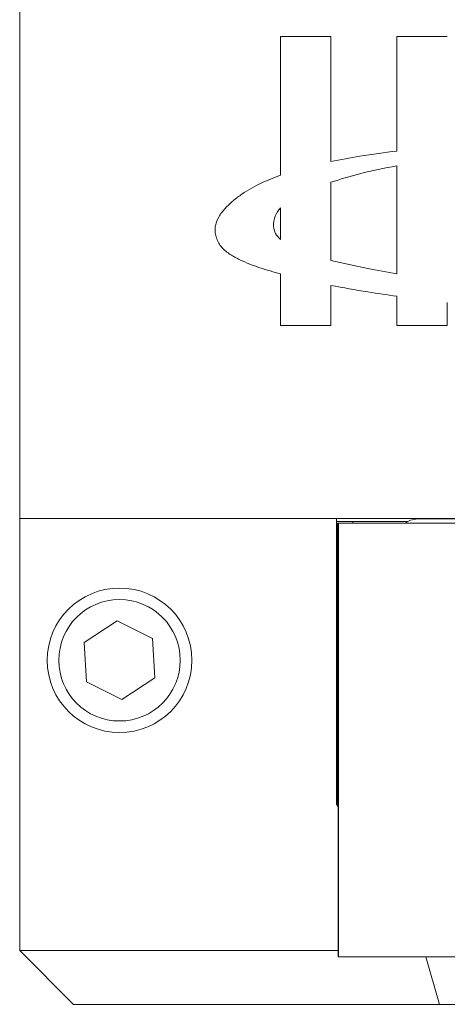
# Model space of a CAD drawing. Header units: inches. Extents: x 1.4 to 20.8, y 1.5 to 16.6.
# Tile 8 of 22: x 9.7 to 10.4, y 3.4 to 5.1. Entities that reach past the tile are written whole.
import ezdxf

# ---------------------------------------------------------------- set-up
doc = ezdxf.new("R2010")
doc.units = ezdxf.units.IN
doc.header["$MEASUREMENT"] = 0

msp = doc.modelspace()

# ---------------------------------------------------------------- linework, layer by layer
at = {"color": 7, "linetype": 'Continuous', "lineweight": 15}
for p, q in [((9.6661, 5.827), (9.6661, 4.227)), ((10.2038, 5.061), (10.1167, 5.061)), ((10.1167, 5.061), (10.1167, 4.8212)), ((10.2038, 4.8448), (10.2038, 5.061)), ((10.405, 5.061), (10.318, 5.061)), ((10.318, 5.061), (10.318, 4.8627)), ((10.318, 4.6506), (10.318, 4.8371)), ((10.2038, 4.8087), (10.2038, 4.6736)), ((10.1167, 4.7097), (10.1167, 4.7643)), ((10.1167, 4.6502), (10.1167, 4.561)), ((10.2038, 4.561), (10.2038, 4.6303)), ((10.318, 4.6115), (10.318, 4.561)), ((10.405, 4.561), (10.405, 4.6006)), ((10.1167, 4.561), (10.2038, 4.561)), ((10.318, 4.561), (10.405, 4.561)), ((9.6661, 4.227), (12.4161, 4.227)), ((9.6661, 4.227), (10.2136, 4.227)), ((9.6661, 4.227), (9.6661, 3.48)), ((10.2136, 3.732), (10.2136, 4.227)), ((11.7288, 4.2267), (10.3533, 4.2267)), ((10.3536, 4.2267), (10.3536, 4.227)), ((10.2136, 4.222), (10.2417, 4.222)), ((10.2136, 4.219), (10.2154, 4.219)), ((10.2154, 4.219), (10.2154, 3.729)), ((10.2167, 4.219), (10.2167, 3.469)), ((10.2167, 4.219), (10.2171, 4.219)), ((10.2171, 4.219), (10.2171, 3.469)), ((10.2171, 4.219), (10.5961, 4.219)), ((10.2417, 4.222), (10.3359, 4.222)), ((10.2417, 4.222), (10.2417, 4.219)), ((9.8347, 4.0501), (9.7777, 4.0127)), ((9.8956, 4.0195), (9.8347, 4.0501)), ((9.8995, 3.9514), (9.8956, 4.0195)), ((9.7777, 4.0127), (9.7816, 3.9446)), ((9.8425, 3.914), (9.8995, 3.9514)), ((9.7816, 3.9446), (9.8425, 3.914)), ((10.2136, 3.732), (10.2153, 3.732)), ((10.2154, 3.729), (10.2153, 3.729)), ((9.6661, 3.48), (10.2167, 3.48)), ((9.6661, 3.48), (9.7591, 3.387)), ((10.2167, 3.469), (10.2171, 3.469)), ((10.2171, 3.469), (11.8691, 3.469)), ((10.3681, 3.469), (10.3913, 3.387)), ((10.3913, 3.387), (9.7591, 3.387)), ((11.6908, 3.387), (10.3913, 3.387))]:
    msp.add_line(p, q, dxfattribs=at)
at = {"color": 7, "linetype": 'Continuous', "lineweight": 15, "flags": 128}
msp.add_lwpolyline([(10.3533, 4.2267), (10.3413, 4.2246), (10.3315, 4.219)], dxfattribs=at)
at = {"color": 7, "linetype": 'Continuous', "lineweight": 15}
for radius in [0.125, 0.105]:
    msp.add_circle((9.8386, 3.982), radius, dxfattribs=at)
for points, knots in [([(10.318, 4.8627), (10.2966, 4.8598), (10.2584, 4.8547), (10.2205, 4.8478), (10.2038, 4.8448)], [0, 0, 0, 0, 0.559295, 1, 1, 1, 1]), ([(10.318, 4.8371), (10.2964, 4.833), (10.2578, 4.8257), (10.2204, 4.8139), (10.2038, 4.8087)], [0, 0, 0, 0, 0.559032, 1, 1, 1, 1]), ([(10.1167, 4.8212), (10.1052, 4.8166), (10.0821, 4.8075), (10.0548, 4.7922), (10.0349, 4.777), (10.0212, 4.7639), (10.0092, 4.7492), (10.0025, 4.731), (10.0051, 4.7118), (10.0146, 4.6949), (10.0298, 4.6833), (10.0518, 4.6716), (10.0809, 4.6602), (10.1048, 4.6535), (10.1167, 4.6502)], [0, 0, 0, 0, 0.12429, 0.248713, 0.311236, 0.374573, 0.438199, 0.499757, 0.563059, 0.626053, 0.688371, 0.751479, 0.875867, 1, 1, 1, 1]), ([(10.1167, 4.7643), (10.1133, 4.7597), (10.1064, 4.7505), (10.1035, 4.7342), (10.1073, 4.7195), (10.1136, 4.713), (10.1167, 4.7097)], [0, 0, 0, 0, 0.278742, 0.561601, 0.778583, 1, 1, 1, 1]), ([(10.2038, 4.6736), (10.225, 4.6687), (10.2628, 4.66), (10.3011, 4.6535), (10.318, 4.6506)], [0, 0, 0, 0, 0.559238, 1, 1, 1, 1]), ([(10.2038, 4.6303), (10.2251, 4.6264), (10.263, 4.6195), (10.3012, 4.614), (10.318, 4.6115)], [0, 0, 0, 0, 0.5600038, 1, 1, 1, 1])]:
    msp.add_open_spline(points, degree=3, knots=knots, dxfattribs=at)

doc.saveas('drawing.dxf')
